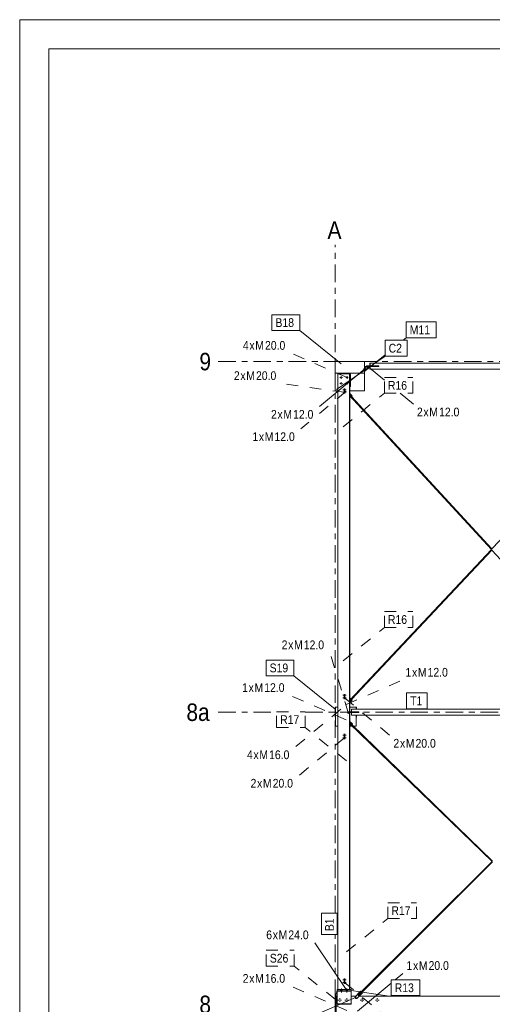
# Model space of a CAD drawing. Header units: millimetres. Extents: x -54 to 556, y -102 to 998.
# Tile 23 of 34: x -54 to 27, y 830 to 998. Entities that reach past the tile are written whole.
import ezdxf

# ---------------------------------------------------------------- set-up
doc = ezdxf.new("R2010")
doc.units = ezdxf.units.MM
for name, pattern in [('XKITLINE00', [0]), ('XKITLINE02', [4, 2, -2]), ('XKITLINE03', [6, 3, -1, 1, -1])]:
    doc.linetypes.add(name, pattern=pattern)
for name, color, linetype, lineweight in [('Arkusz rysunku', 3, 'Continuous', 0), ('Element', 2, 'Continuous', 0), ('Spoina', 1, 'Continuous', 0), ('Znak elementu', 2, 'Continuous', 0), ('Znak śruby', 4, 'Continuous', 0), ('Śruba', 3, 'Continuous', 0)]:
    doc.layers.add(name, color=color, linetype=linetype, lineweight=lineweight)
doc.styles.add('ARIAL', font='ARIAL.TTF')

msp = doc.modelspace()

# ---------------------------------------------------------------- hatches: boundary and pattern name
at = {"layer": 'Śruba'}
for points in [[(5.1, 938.82), (5.1, 938.68), (5, 938.68), (5, 938.82)], [(5.1, 938.82), (5.1, 938.68), (5, 938.68), (5, 938.82)], [(5.63, 939.15), (5.49, 939.15), (5.49, 939.25), (5.63, 939.25)], [(5.63, 939.05), (5.49, 939.05), (5.49, 939.15), (5.63, 939.15)], [(5.65, 939.15), (5.5, 939.15), (5.5, 939.25), (5.65, 939.25)], [(5.65, 939.05), (5.5, 939.05), (5.5, 939.15), (5.65, 939.15)], [(0.9, 832.55), (1.16, 832.55), (1.16, 832.35), (0.9, 832.35)], [(0.9, 832.55), (1.16, 832.55), (1.16, 832.35), (0.9, 832.35)], [(0.9, 832.55), (1.16, 832.55), (1.16, 832.35), (0.9, 832.35)], [(0.9, 832.34), (1.16, 832.34), (1.16, 832.22), (0.9, 832.22)], [(0.9, 832.34), (1.16, 832.34), (1.16, 832.22), (0.9, 832.22)], [(0.9, 832.34), (1.16, 832.34), (1.16, 832.22), (0.9, 832.22)], [(1.84, 832.55), (2.1, 832.55), (2.1, 832.35), (1.84, 832.35)], [(1.84, 832.55), (2.1, 832.55), (2.1, 832.35), (1.84, 832.35)], [(1.84, 832.55), (2.1, 832.55), (2.1, 832.35), (1.84, 832.35)], [(1.84, 832.34), (2.1, 832.34), (2.1, 832.22), (1.84, 832.22)], [(1.84, 832.34), (2.1, 832.34), (2.1, 832.22), (1.84, 832.22)], [(1.84, 832.34), (2.1, 832.34), (2.1, 832.22), (1.84, 832.22)], [(3.66, 831.22), (3.66, 831.21), (3.65, 831.2), (3.65, 831.2), (3.65, 831.19), (3.65, 831.18), (3.64, 831.18), (3.64, 831.17), (3.63, 831.17), (3.63, 831.17), (3.62, 831.16), (3.61, 831.16), (3.61, 831.16), (3.6, 831.15), (3.59, 831.15), (3.59, 831.15), (3.58, 831.15), (3.57, 831.15), (3.57, 831.16), (3.56, 831.16), (3.55, 831.16), (3.55, 831.17), (3.54, 831.17), (3.54, 831.17), (3.53, 831.18), (3.53, 831.18), (3.53, 831.19), (3.52, 831.2), (3.52, 831.2), (3.52, 831.21), (3.52, 831.22), (3.52, 831.22), (3.52, 831.23), (3.52, 831.24), (3.52, 831.24), (3.52, 831.25), (3.53, 831.26), (3.53, 831.26), (3.53, 831.27), (3.54, 831.27), (3.54, 831.28), (3.55, 831.28), (3.55, 831.29), (3.56, 831.29), (3.57, 831.29), (3.57, 831.29), (3.58, 831.29), (3.59, 831.29), (3.59, 831.29), (3.6, 831.29), (3.61, 831.29), (3.61, 831.29), (3.62, 831.29), (3.63, 831.28), (3.63, 831.28), (3.64, 831.27), (3.64, 831.27), (3.65, 831.26), (3.65, 831.26), (3.65, 831.25), (3.65, 831.24), (3.66, 831.24), (3.66, 831.23), (3.66, 831.22)]]:
    msp.add_hatch(color=256, dxfattribs=at).paths.add_polyline_path(points, flags=17)

# ---------------------------------------------------------------- linework, layer by layer
at = {"layer": 'Arkusz rysunku', "linetype": 'XKITLINE00', "lineweight": 0}
for p, q in [((556.05, 998.5), (-53.95, 998.5)), ((-53.95, 998.5), (-53.95, -101.5)), ((551.05, 993.5), (-48.95, 993.5)), ((-48.95, 993.5), (-48.95, -96.5))]:
    msp.add_line(p, q, dxfattribs=at)
at = {"layer": 'Element', "linetype": 'XKITLINE00', "lineweight": 0}
for p, q in [((5, 940), (0, 940)), ((0, 938), (0, 940)), ((5, 938), (5, 940)), ((5.8, 939.15), (5, 939.15)), ((5.1, 938.35), (5.1, 939.05)), ((5.1, 939.05), (5.8, 939.05)), ((5.31, 939.15), (5.31, 939.25)), ((7.44, 939.25), (5.31, 939.25)), ((5.55, 939.15), (5.55, 939.25)), ((5.8, 939.05), (5.8, 939.15)), ((7.44, 939.15), (5.8, 939.15)), ((5.9, 939.25), (5.9, 939.7)), ((5.9, 939.7), (5.94, 939.7)), ((5.9, 939.15), (5.9, 938.7)), ((5.9, 938.7), (5.94, 938.7)), ((5.94, 939.7), (49.53, 939.7)), ((5.94, 939.25), (5.94, 939.7)), ((5.94, 939.7), (5.94, 939.25)), ((5.94, 938.7), (5.94, 939.15)), ((5.94, 938.7), (5.94, 939.15)), ((49.53, 938.7), (5.94, 938.7)), ((7.44, 939.15), (7.44, 939.25)), ((7.44, 939.15), (7.44, 939.25)), ((7.44, 939.25), (7.44, 939.25)), ((7.44, 939.15), (7.44, 939.15)), ((0, 935), (0, 938)), ((5, 938), (0, 938)), ((0.4, 937.82), (0.44, 937.82)), ((0.4, 935.72), (0.4, 937.82)), ((2.44, 937.9), (0.44, 937.9)), ((0.44, 937.9), (0.44, 832.55)), ((2.44, 937.9), (2.44, 937.9)), ((2.44, 937.9), (2.44, 832.55)), ((2.5, 937.9), (2.44, 937.9)), ((2.44, 937.9), (2.44, 832.55)), ((2.49, 937.71), (2.44, 937.71)), ((2.44, 937.63), (2.49, 937.63)), ((2.49, 934.55), (2.49, 937.9)), ((2.49, 937.63), (2.49, 937.71)), ((2.5, 934.55), (2.5, 937.9)), ((2.5, 937.82), (2.6, 937.82)), ((2.5, 937.62), (2.5, 937.72)), ((2.5, 937.72), (2.5, 937.72)), ((2.5, 937.62), (2.5, 937.62)), ((2.6, 935.72), (2.6, 937.82)), ((5, 938.35), (5.1, 938.35)), ((5, 935), (5, 938)), ((0.4, 935.72), (0.44, 935.72)), ((2.49, 935.91), (2.44, 935.91)), ((2.44, 935.83), (2.49, 935.83)), ((2.49, 935.83), (2.49, 935.91)), ((2.5, 935.82), (2.5, 935.92)), ((2.5, 935.92), (2.5, 935.92)), ((2.5, 935.82), (2.5, 935.82)), ((2.5, 935.72), (2.6, 935.72)), ((0, 935), (0.44, 935)), ((2.44, 934.61), (2.87, 934.14)), ((2.44, 934.61), (2.87, 934.14)), ((2.76, 934.04), (2.44, 934.38)), ((26.69, 907.84), (2.44, 934.21)), ((2.44, 934.21), (2.67, 933.96)), ((2.56, 933.86), (2.44, 933.98)), ((2.49, 882.3), (2.49, 933.93)), ((2.5, 935), (5, 935)), ((2.5, 882.31), (2.5, 933.92)), ((2.56, 933.86), (2.67, 933.96)), ((2.67, 933.96), (2.56, 933.86)), ((2.56, 933.86), (2.56, 933.86)), ((2.67, 933.96), (2.67, 933.96)), ((2.87, 934.14), (2.76, 934.04)), ((2.87, 934.14), (2.76, 934.04)), ((26.77, 907.93), (2.76, 934.04)), ((2.76, 934.04), (2.76, 934.04)), ((2.87, 934.14), (2.87, 934.14)), ((26.77, 907.93), (50.97, 933.68)), ((2.44, 882.02), (26.69, 907.84)), ((2.77, 882.2), (26.77, 907.75)), ((51.01, 881.4), (26.77, 907.75)), ((2.44, 882.25), (2.57, 882.38)), ((2.68, 882.28), (2.44, 882.03)), ((2.44, 881.85), (2.76, 882.2)), ((2.44, 881.63), (2.88, 882.09)), ((2.87, 882.09), (2.44, 881.63)), ((2.49, 880.06), (2.49, 881.69)), ((2.5, 880.06), (2.5, 881.69)), ((2.68, 882.28), (2.57, 882.38)), ((2.57, 882.38), (2.57, 882.38)), ((2.57, 882.38), (2.68, 882.28)), ((2.68, 882.28), (2.68, 882.28)), ((2.77, 882.2), (2.76, 882.2)), ((2.76, 882.2), (2.87, 882.09)), ((2.88, 882.09), (2.77, 882.2)), ((2.88, 882.09), (2.87, 882.09)), ((0, 879.15), (0, 880.85)), ((0, 880.85), (0.05, 880.85)), ((0.05, 880.85), (0.44, 880.85)), ((0.05, 880.85), (0.05, 877.6)), ((2.44, 880.06), (2.75, 880.06)), ((2.44, 879.94), (2.45, 879.94)), ((2.44, 879.82), (2.49, 879.82)), ((2.45, 879.94), (2.75, 879.94)), ((2.49, 878.4), (2.49, 879.94)), ((2.49, 879.82), (2.49, 879.94)), ((3.55, 880.85), (2.5, 880.85)), ((2.5, 878.4), (2.5, 879.94)), ((2.75, 880.5), (2.75, 880.06)), ((2.75, 880.5), (2.79, 880.5)), ((2.75, 880.06), (2.79, 880.06)), ((2.75, 879.94), (2.75, 879.5)), ((2.75, 879.94), (2.79, 879.94)), ((2.75, 879.5), (2.79, 879.5)), ((2.79, 880.06), (2.79, 880.5)), ((2.79, 880.5), (50.85, 880.5)), ((2.79, 880.5), (2.79, 880.06)), ((3.99, 880.06), (2.79, 880.06)), ((2.79, 879.5), (2.79, 879.94)), ((2.79, 879.94), (3.99, 879.94)), ((2.79, 879.94), (2.79, 879.5)), ((2.79, 879.5), (50.85, 879.5)), ((3.55, 880.85), (3.6, 880.85)), ((3.55, 880.5), (3.55, 880.85)), ((3.55, 880.5), (3.55, 880.85)), ((3.55, 877.6), (3.55, 879.5)), ((3.55, 877.6), (3.55, 879.5)), ((3.6, 880.5), (3.6, 880.85)), ((3.6, 879.15), (3.6, 879.5)), ((3.99, 879.94), (3.99, 880.06)), ((0.05, 879.15), (0, 879.15)), ((2.44, 878.45), (2.91, 877.99)), ((2.44, 878.45), (2.91, 877.99)), ((2.8, 877.89), (2.44, 878.24)), ((2.44, 878.07), (26.81, 854.46)), ((2.44, 878.07), (2.72, 877.8)), ((2.62, 877.69), (2.44, 877.86)), ((2.49, 832.55), (2.49, 877.81)), ((2.5, 832.55), (2.5, 877.81)), ((2.62, 877.69), (2.72, 877.8)), ((2.72, 877.8), (2.62, 877.69)), ((2.72, 877.8), (2.72, 877.8)), ((2.91, 877.99), (2.8, 877.89)), ((2.8, 877.89), (26.89, 854.54)), ((2.8, 877.89), (2.81, 877.89)), ((2.91, 877.99), (2.81, 877.89)), ((2.91, 877.99), (2.91, 877.99)), ((3.55, 879.15), (3.6, 879.15)), ((0.05, 877.6), (0.44, 877.6)), ((2.5, 877.6), (2.93, 877.6)), ((2.62, 877.69), (2.62, 877.69)), ((3.1, 877.6), (3.55, 877.6)), ((3.87, 831.58), (26.81, 854.46)), ((4.52, 832.06), (26.89, 854.38)), ((0.04, 831.4), (0.3, 832.4)), ((0.3, 832.55), (0.44, 832.55)), ((0.3, 832.35), (0.3, 832.55)), ((0.3, 832.35), (2.7, 832.35)), ((0.3, 832.29), (0.3, 832.34)), ((0.3, 832.34), (2.7, 832.34)), ((0.44, 832.55), (2.44, 832.55)), ((2.44, 832.55), (2.44, 832.55)), ((2.44, 832.55), (2.7, 832.55)), ((2.7, 832.35), (2.7, 832.55)), ((2.7, 832.4), (4.24, 832.17)), ((2.7, 832.34), (2.7, 832.22)), ((0.16, 831.4), (0, 831.4)), ((0, 831.4), (0, 828.6)), ((0.16, 831.4), (0.29, 831.4)), ((0.16, 828.6), (0.16, 831.4)), ((0.29, 830.09), (0.29, 832.29)), ((0.29, 832.29), (2.7, 832.29)), ((2.69, 830.09), (2.69, 832.29)), ((2.7, 832.29), (2.7, 830.09)), ((2.7, 831.4), (3.47, 831.4)), ((3.37, 831.3), (4.32, 832.25)), ((3.37, 831.16), (3.37, 831.3)), ((3.52, 831), (3.37, 831.16)), ((3.66, 831), (3.52, 831)), ((4.62, 831.96), (3.66, 831)), ((3.66, 831), (3.67, 831)), ((3.67, 831), (4.62, 831.96)), ((4.43, 832.15), (3.86, 831.58)), ((3.86, 831.58), (3.87, 831.58)), ((3.89, 831.56), (3.86, 831.58)), ((3.87, 831.58), (3.88, 831.57)), ((3.88, 831.57), (3.91, 831.54)), ((3.91, 831.54), (3.94, 831.51)), ((3.95, 831.5), (3.92, 831.52)), ((3.94, 831.51), (3.95, 831.5)), ((3.95, 831.5), (4.51, 832.06)), ((4.07, 831.4), (50.38, 831.4)), ((4.33, 832.25), (4.32, 832.25)), ((4.32, 832.25), (4.43, 832.15)), ((4.43, 832.15), (4.33, 832.25)), ((4.43, 832.15), (4.43, 832.15)), ((4.52, 832.06), (4.51, 832.06)), ((4.51, 832.06), (4.62, 831.96)), ((4.62, 831.96), (4.52, 832.06)), ((4.57, 832.12), (9.27, 831.4)), ((4.62, 831.96), (4.62, 831.96)), ((2.7, 830.09), (0.29, 830.09)), ((0.3, 830.04), (0.3, 830.09)), ((2.7, 830.04), (0.3, 830.04)), ((2.7, 830.16), (2.7, 830.04))]:
    msp.add_line(p, q, dxfattribs=at)
at = {"layer": 'Spoina', "linetype": 'XKITLINE03', "lineweight": 0}
for p, q in [((0, 845.6), (0, 960)), ((-20, 940), (35.48, 940)), ((-20, 880), (-10.03, 880)), ((-5.16, 880), (440, 880)), ((0, 723.25), (0, 841.95))]:
    msp.add_line(p, q, dxfattribs=at)
at = {"layer": 'Znak elementu', "linetype": 'XKITLINE00', "lineweight": 0}
for p, q in [((-10.83, 948.02), (-6.07, 948.02)), ((-10.83, 945.32), (-10.83, 948.02)), ((-6.07, 945.32), (-6.07, 948.02)), ((-10.83, 945.32), (-6.07, 945.32)), ((1, 939.6), (-6.07, 945.32)), ((12.12, 946.78), (17.21, 946.78)), ((12.12, 944.08), (12.12, 946.78)), ((17.21, 944.08), (17.21, 946.78)), ((8.51, 943.64), (12.27, 943.64)), ((8.51, 940.94), (8.51, 943.64)), ((11.59, 943.64), (12.12, 944.08)), ((12.12, 944.08), (17.21, 944.08)), ((12.27, 940.94), (12.27, 943.64)), ((0.22, 935.22), (8.51, 940.94)), ((5.05, 938.35), (8.51, 941.16)), ((8.51, 940.94), (12.27, 940.94)), ((-11.83, 888.93), (-7.07, 888.93)), ((-11.83, 886.23), (-11.83, 888.93)), ((-7.07, 886.23), (-7.07, 888.93)), ((-11.83, 886.23), (-7.07, 886.23)), ((0, 880.51), (-7.07, 886.23)), ((12.19, 883.3), (15.72, 883.3)), ((12.19, 880.6), (12.19, 883.3)), ((15.72, 880.6), (15.72, 883.3)), ((12.19, 880.6), (15.72, 880.6)), ((-2.36, 841.95), (-2.36, 845.6)), ((0.34, 845.6), (-2.36, 845.6)), ((0.34, 841.95), (0.34, 845.6)), ((0.34, 841.95), (-2.36, 841.95)), ((9.56, 834.2), (14.43, 834.2)), ((9.56, 831.5), (9.56, 834.2)), ((14.43, 831.5), (14.43, 834.2)), ((9.56, 831.5), (14.43, 831.5))]:
    msp.add_line(p, q, dxfattribs=at)
at = {"layer": 'Znak elementu', "linetype": 'XKITLINE02', "lineweight": 0}
for p, q in [((8.39, 937.28), (13.26, 937.28)), ((8.39, 934.58), (8.39, 937.28)), ((13.26, 934.58), (13.26, 937.28)), ((1.32, 928.85), (8.39, 934.58)), ((8.39, 934.58), (13.26, 934.58)), ((8.39, 897.21), (13.26, 897.21)), ((8.39, 894.51), (8.39, 897.21)), ((13.26, 894.51), (13.26, 897.21)), ((1.32, 888.79), (8.39, 894.51)), ((8.39, 894.51), (13.26, 894.51)), ((-10.03, 880.09), (-5.16, 880.09)), ((-10.03, 877.39), (-10.03, 880.09)), ((-5.16, 877.39), (-5.16, 880.09)), ((-10.03, 877.39), (-5.16, 877.39)), ((1.91, 871.66), (-5.16, 877.39)), ((8.98, 847.4), (13.85, 847.4)), ((8.98, 844.7), (8.98, 847.4)), ((13.85, 844.7), (13.85, 847.4)), ((1.91, 838.98), (8.98, 844.7)), ((8.98, 844.7), (13.85, 844.7)), ((-11.8, 839.26), (-7.04, 839.26)), ((-11.8, 836.56), (-11.8, 839.26)), ((-7.04, 836.56), (-7.04, 839.26)), ((-11.8, 836.56), (-7.04, 836.56)), ((0.03, 830.84), (-7.04, 836.56))]:
    msp.add_line(p, q, dxfattribs=at)
at = {"layer": 'Znak śruby', "linetype": 'XKITLINE02', "lineweight": 0}
for p, q in [((2, 937.27), (-7.53, 941.42)), ((1.56, 934.74), (-9.07, 936.24)), ((1.87, 934.92), (-2.73, 931.12)), ((-4.54, 929.62), (-5.91, 928.49)), ((2.21, 879.94), (-0.9, 890.18)), ((1.87, 881.33), (11.39, 885.48)), ((1.87, 878.71), (-7.66, 882.86)), ((1.56, 882.46), (9.33, 876.03)), ((0.95, 880.5), (-6.83, 874.07)), ((1.56, 875.62), (-6.22, 869.19)), ((1.97, 828.95), (-7.56, 833.1)), ((1.56, 833.75), (9.33, 827.32))]:
    msp.add_line(p, q, dxfattribs=at)
at = {"layer": 'Znak śruby', "linetype": 'XKITLINE00', "lineweight": 0}
for p, q in [((5.05, 938.75), (-2.73, 932.32)), ((5.57, 939.15), (8.39, 936.82)), ((11.11, 934.58), (13.35, 932.72)), ((1.97, 832.38), (-3.53, 840.56)), ((10.23, 834.2), (11.56, 835.3)), ((3.78, 828.87), (9.56, 833.64)), ((3.59, 831.22), (-5.93, 827.07))]:
    msp.add_line(p, q, dxfattribs=at)
at = {"layer": 'Śruba', "linetype": 'XKITLINE00', "lineweight": 0}
for p, q in [((4.83, 938.75), (5.27, 938.75)), ((4.83, 938.75), (5.27, 938.75)), ((5, 938.82), (5.1, 938.82)), ((5, 938.82), (5.1, 938.82)), ((5, 938.68), (5.1, 938.68)), ((5, 938.68), (5.1, 938.68)), ((5.49, 939.25), (5.49, 939.15)), ((5.49, 939.15), (5.49, 939.05)), ((5.5, 939.25), (5.5, 939.15)), ((5.5, 939.15), (5.5, 939.05)), ((5.56, 939.35), (5.56, 938.95)), ((5.57, 939.35), (5.57, 938.95)), ((5.63, 939.25), (5.63, 939.15)), ((5.63, 939.15), (5.63, 939.05)), ((5.65, 939.25), (5.65, 939.15)), ((5.65, 939.15), (5.65, 939.05)), ((0.78, 937.27), (0.93, 937.27)), ((1, 937.49), (1, 937.34)), ((1, 937.05), (1, 937.2)), ((1.22, 937.27), (1.07, 937.27)), ((1.78, 937.27), (1.93, 937.27)), ((2, 937.49), (2, 937.34)), ((2, 937.05), (2, 937.2)), ((2.22, 937.27), (2.07, 937.27)), ((0.78, 936.27), (0.93, 936.27)), ((1, 936.49), (1, 936.34)), ((1, 936.05), (1, 936.2)), ((1.22, 936.27), (1.07, 936.27)), ((1.78, 936.27), (1.93, 936.27)), ((2, 936.49), (2, 936.34)), ((2, 936.05), (2, 936.2)), ((2.22, 936.27), (2.07, 936.27)), ((0.9, 832.35), (0.9, 832.55)), ((0.9, 832.35), (0.9, 832.55)), ((0.9, 832.35), (0.9, 832.55)), ((0.9, 832.22), (0.9, 832.34)), ((0.9, 832.22), (0.9, 832.34)), ((0.9, 832.22), (0.9, 832.34)), ((1.03, 832.06), (1.03, 832.71)), ((1.03, 832.06), (1.03, 832.71)), ((1.03, 832.06), (1.03, 832.71)), ((1.16, 832.35), (1.16, 832.55)), ((1.16, 832.35), (1.16, 832.55)), ((1.16, 832.35), (1.16, 832.55)), ((1.16, 832.22), (1.16, 832.34)), ((1.16, 832.22), (1.16, 832.34)), ((1.16, 832.22), (1.16, 832.34)), ((1.84, 832.35), (1.84, 832.55)), ((1.84, 832.35), (1.84, 832.55)), ((1.84, 832.35), (1.84, 832.55)), ((1.84, 832.22), (1.84, 832.34)), ((1.84, 832.22), (1.84, 832.34)), ((1.84, 832.22), (1.84, 832.34)), ((1.97, 832.06), (1.97, 832.71)), ((1.97, 832.06), (1.97, 832.71)), ((1.97, 832.06), (1.97, 832.71)), ((2.1, 832.35), (2.1, 832.55)), ((2.1, 832.35), (2.1, 832.55)), ((2.1, 832.35), (2.1, 832.55)), ((2.1, 832.22), (2.1, 832.34)), ((2.1, 832.22), (2.1, 832.34)), ((2.1, 832.22), (2.1, 832.34)), ((0.44, 830.75), (0.65, 830.75)), ((0.76, 831.07), (0.76, 830.86)), ((0.76, 830.43), (0.76, 830.64)), ((1.08, 830.75), (0.87, 830.75)), ((1.64, 830.75), (1.85, 830.75)), ((1.96, 831.07), (1.96, 830.86)), ((1.96, 830.43), (1.96, 830.64)), ((2.28, 830.75), (2.07, 830.75)), ((3.58, 831.22), (3.6, 831.22)), ((4.24, 830.75), (4.45, 830.75)), ((4.56, 831.07), (4.56, 830.86)), ((4.56, 830.43), (4.56, 830.64)), ((4.88, 830.75), (4.67, 830.75)), ((6.84, 830.75), (7.05, 830.75)), ((7.16, 831.07), (7.16, 830.86)), ((7.16, 830.43), (7.16, 830.64)), ((7.48, 830.75), (7.27, 830.75))]:
    msp.add_line(p, q, dxfattribs=at)
at = {"layer": 'Śruba', "linetype": 'XKITLINE02', "lineweight": 0}
for p, q in [((1.83, 935.18), (1.28, 935.18)), ((1.56, 935.34), (1.44, 935.34)), ((1.68, 935.34), (1.56, 935.34)), ((1.83, 934.74), (1.28, 934.74)), ((1.56, 935.03), (1.44, 935.03)), ((1.56, 934.9), (1.44, 934.9)), ((1.56, 934.59), (1.44, 934.59)), ((1.68, 935.03), (1.56, 935.03)), ((1.68, 934.9), (1.56, 934.9)), ((1.68, 934.59), (1.56, 934.59)), ((1.86, 934.92), (1.88, 934.92)), ((1.83, 882.9), (1.28, 882.9)), ((1.56, 883.06), (1.44, 883.06)), ((1.68, 883.06), (1.56, 883.06)), ((1.83, 882.46), (1.28, 882.46)), ((1.56, 882.75), (1.44, 882.75)), ((1.56, 882.62), (1.44, 882.62)), ((1.56, 882.31), (1.44, 882.31)), ((1.68, 882.75), (1.56, 882.75)), ((1.68, 882.62), (1.56, 882.62)), ((1.68, 882.31), (1.56, 882.31)), ((1.86, 881.33), (1.88, 881.33)), ((0.94, 880.5), (0.95, 880.5)), ((0.94, 879.5), (0.95, 879.5)), ((2.04, 880.5), (2.05, 880.5)), ((2.04, 879.5), (2.05, 879.5)), ((2.14, 880.06), (2.14, 879.94)), ((2.14, 879.94), (2.14, 879.82)), ((2.15, 880.06), (2.15, 879.94)), ((2.15, 879.94), (2.15, 879.82)), ((2.21, 880.16), (2.21, 879.72)), ((2.22, 880.16), (2.22, 879.72)), ((2.28, 880.06), (2.28, 879.94)), ((2.28, 879.94), (2.28, 879.82)), ((2.29, 880.06), (2.29, 879.94)), ((2.29, 879.94), (2.29, 879.82)), ((1.86, 878.71), (1.87, 878.71)), ((1.83, 876.1), (1.28, 876.1)), ((1.56, 876.26), (1.44, 876.26)), ((1.68, 876.26), (1.56, 876.26)), ((1.83, 875.62), (1.28, 875.62)), ((1.56, 875.95), (1.44, 875.95)), ((1.56, 875.78), (1.44, 875.78)), ((1.56, 875.47), (1.44, 875.47)), ((1.68, 875.95), (1.56, 875.95)), ((1.68, 875.78), (1.56, 875.78)), ((1.68, 875.47), (1.56, 875.47)), ((1.83, 834.23), (1.28, 834.23)), ((1.56, 834.38), (1.44, 834.38)), ((1.56, 834.07), (1.44, 834.07)), ((1.68, 834.38), (1.56, 834.38)), ((1.68, 834.07), (1.56, 834.07)), ((1.83, 833.75), (1.28, 833.75)), ((1.56, 833.9), (1.44, 833.9)), ((1.56, 833.59), (1.44, 833.59)), ((1.68, 833.9), (1.56, 833.9)), ((1.68, 833.59), (1.56, 833.59))]:
    msp.add_line(p, q, dxfattribs=at)

# ---------------------------------------------------------------- texts
at = {"layer": 'Spoina', "style": 'ARIAL', "width": 0.85}
for s, p in [('A', (-1.33, 961)), ('9', (-23.23, 938.5)), ('8a', (-25.45, 878.5)), ('8', (-23.23, 828.5))]:
    msp.add_text(s, height=3, dxfattribs=at).set_placement(p)
at = {"layer": 'Znak elementu', "style": 'ARIAL', "width": 0.85}
for s, p in [('B18', (-10.23, 945.92)), ('M11', (12.72, 944.68)), ('C2', (9.11, 941.54)), ('R16', (8.99, 935.18)), ('R16', (8.99, 895.11)), ('S19', (-11.23, 886.83)), ('T1', (12.79, 881.2)), ('R17', (-9.43, 877.99)), ('R17', (9.58, 845.3)), ('S26', (-11.2, 837.16)), ('R13', (10.16, 832.1))]:
    msp.add_text(s, height=1.5, dxfattribs=at).set_placement(p)
msp.add_text('B1', height=1.5, rotation=90.0002, dxfattribs=at).set_placement((-0.26, 842.55))
at = {"layer": 'Znak śruby', "style": 'ARIAL', "width": 0.85}
for s, p in [('4', (-15.8, 942.02)), ('M', (-13.69, 942.02)), ('20.0', (-12.02, 942.02)), ('x', (-14.69, 942.02)), ('2', (-17.34, 936.84)), ('x', (-16.23, 936.84)), ('M', (-15.23, 936.84)), ('20.0', (-13.56, 936.84)), ('2', (-11, 930.22)), ('M', (-8.89, 930.22)), ('12.0', (-7.22, 930.22)), ('2', (13.95, 930.62)), ('x', (15.06, 930.62)), ('M', (16.06, 930.62)), ('12.0', (17.73, 930.62)), ('x', (-9.89, 930.22)), ('1', (-14.18, 926.39)), ('x', (-13.07, 926.39)), ('M', (-12.07, 926.39)), ('12.0', (-10.4, 926.39)), ('2', (-9.17, 890.78)), ('x', (-8.06, 890.78)), ('M', (-7.06, 890.78)), ('12.0', (-5.39, 890.78)), ('1', (11.99, 886.08)), ('x', (13.11, 886.08)), ('M', (14.11, 886.08)), ('12.0', (15.77, 886.08)), ('1', (-15.93, 883.46)), ('x', (-14.82, 883.46)), ('M', (-13.82, 883.46)), ('12.0', (-12.15, 883.46)), ('2', (9.93, 873.93)), ('x', (11.05, 873.93)), ('M', (12.05, 873.93)), ('20.0', (13.71, 873.93)), ('4', (-15.1, 871.97)), ('x', (-13.99, 871.97)), ('M', (-12.99, 871.97)), ('16.0', (-11.32, 871.97)), ('2', (-14.49, 867.09)), ('x', (-13.38, 867.09)), ('M', (-12.38, 867.09)), ('20.0', (-10.71, 867.09)), ('6', (-11.81, 841.16)), ('M', (-9.69, 841.16)), ('24.0', (-8.03, 841.16)), ('x', (-10.69, 841.16)), ('1', (12.16, 835.9)), ('M', (14.28, 835.9)), ('20.0', (15.94, 835.9)), ('x', (13.28, 835.9)), ('2', (-15.83, 833.7)), ('x', (-14.72, 833.7)), ('M', (-13.72, 833.7)), ('16.0', (-12.05, 833.7))]:
    msp.add_text(s, height=1.5, dxfattribs=at).set_placement(p)

doc.saveas('drawing.dxf')
